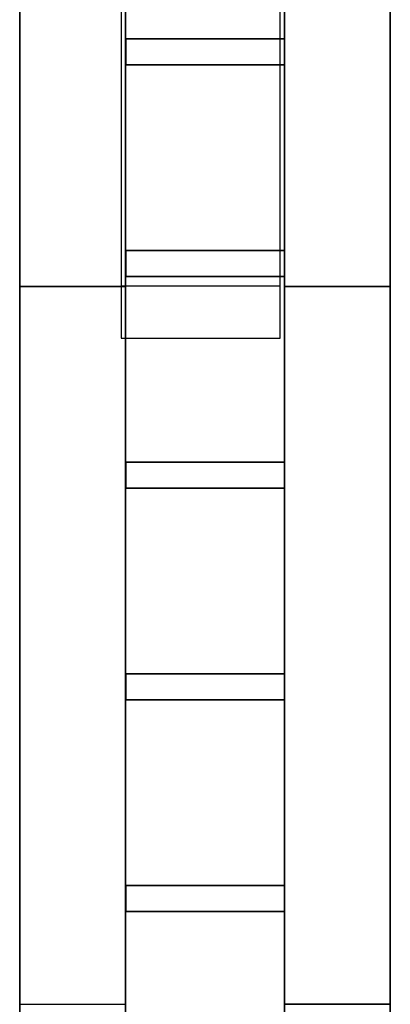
# Model space of a CAD drawing. Header units: millimetres. Extents: x -35 to 33166, y -35 to 31591.
# Tile 69 of 100: x -35 to 321, y 5184 to 6129. Entities that reach past the tile are written whole.
import ezdxf

# ---------------------------------------------------------------- set-up
doc = ezdxf.new("R2010")
doc.units = ezdxf.units.MM
doc.header["$LTSCALE"] = 25.4
doc.layers.get('0').update_dxf_attribs({"true_color": 0xffffff})
for name, color, linetype, true_color in [('end caps & lintels', 7, 'Continuous', 0xffa500), ('ICF - L1', 7, 'Continuous', 0xb4b464), ('ICF - L2', 7, 'Continuous', 0x64ff64)]:
    doc.layers.add(name, color=color, linetype=linetype, true_color=true_color)

# ---------------------------------------------------------------- blocks, each defined once
blk = doc.blocks.new('FF-WF04_RightCap_6in_#1')
for p, q in [((0, 152.4), (0, 0)), ((50, 152.4), (0, 152.4)), ((50, 152.4, 457.2), (0, 152.4, 457.2)), ((0, 152.4, 457.2), (0, 0, 457.2)), ((0, 152.4), (0, 152.4, 457.2)), ((50, 0), (50, 152.4)), ((50, 0, 457.2), (50, 152.4, 457.2)), ((50, 152.4), (50, 152.4, 457.2)), ((0, 0), (50, 0)), ((0, 0, 457.2), (50, 0, 457.2)), ((0, 0), (0, 0, 457.2)), ((50, 0), (50, 0, 457.2))]:
    blk.add_line(p, q)
blk = doc.blocks.new('FF-WF04_RightCap_6in_#2')
for p, q in [((0, 152.4), (0, 0)), ((50, 152.4), (0, 152.4)), ((50, 152.4, 457.2), (0, 152.4, 457.2)), ((0, 152.4, 457.2), (0, 0, 457.2)), ((0, 152.4), (0, 152.4, 457.2)), ((50, 0), (50, 152.4)), ((50, 0, 457.2), (50, 152.4, 457.2)), ((50, 152.4), (50, 152.4, 457.2)), ((0, 0), (50, 0)), ((0, 0, 457.2), (50, 0, 457.2)), ((0, 0), (0, 0, 457.2)), ((50, 0), (50, 0, 457.2))]:
    blk.add_line(p, q)
blk = doc.blocks.new('FF-WF04_RightCap_6in_#3')
for p, q in [((0, 152.4), (0, 0)), ((50, 152.4), (0, 152.4)), ((50, 152.4, 435.6), (0, 152.4, 435.6)), ((0, 152.4, 435.6), (0, 0, 435.6)), ((0, 152.4), (0, 152.4, 435.6)), ((50, 0), (50, 152.4)), ((50, 0, 435.6), (50, 152.4, 435.6)), ((50, 152.4), (50, 152.4, 435.6)), ((0, 0), (50, 0)), ((0, 0, 435.6), (50, 0, 435.6)), ((0, 0), (0, 0, 435.6)), ((50, 0), (50, 0, 435.6))]:
    blk.add_line(p, q)
blk = doc.blocks.new('FF-WF04_HeadLintel_6in_#1')
for p, q in [((0, 152.4), (0, 0)), ((785, 152.4), (0, 152.4)), ((785, 152.4, 63), (0, 152.4, 63)), ((0, 152.4, 63), (0, 0, 63)), ((0, 152.4), (0, 152.4, 63)), ((785, 0), (785, 152.4)), ((785, 0, 63), (785, 152.4, 63)), ((785, 152.4), (785, 152.4, 63)), ((0, 0), (785, 0)), ((0, 0, 63), (785, 0, 63)), ((0, 0), (0, 0, 63)), ((785, 0), (785, 0, 63))]:
    blk.add_line(p, q)
blk = doc.blocks.new('FF-WF04_SillLintel_6in_#1')
for p, q in [((0, 152.4), (0, 0)), ((785, 152.4), (0, 152.4)), ((785, 152.4, 63), (0, 152.4, 63)), ((0, 152.4, 63), (0, 0, 63)), ((0, 152.4), (0, 152.4, 63)), ((785, 0), (785, 152.4)), ((785, 0, 63), (785, 152.4, 63)), ((785, 152.4), (785, 152.4, 63)), ((0, 0), (785, 0)), ((0, 0, 63), (785, 0, 63)), ((0, 0), (0, 0, 63)), ((785, 0), (785, 0, 63))]:
    blk.add_line(p, q)
blk = doc.blocks.new('Group6874')
for p, q in [((-101.6, 2235.2, 457.2), (-101.6, 0, 457.2)), ((-101.6, 2235.2), (-101.6, 0)), ((0, 0), (0, 2235.2)), ((0, 2235.2, 457.2), (0, 0, 457.2))]:
    blk.add_line(p, q)
blk = doc.blocks.new('Group6875')
for p, q in [((-355.6, 0, 457.2), (-355.6, 2235.2, 457.2)), ((-355.6, 2235.2), (-355.6, 0)), ((-254, 0, 457.2), (-254, 2235.2, 457.2)), ((-254, 0), (-254, 2235.2))]:
    blk.add_line(p, q)
blk = doc.blocks.new('Group6884')
for p, q in [((-101.6, 1333.3, 51), (-253.75, 1333.3, 51)), ((-253.75, 1333.3, 51), (-253.75, 1333.3, 144.68)), ((-253.75, 1333.3, 144.68), (-101.6, 1333.3, 144.68)), ((-253.75, 1308.3, 51), (-253.75, 1333.3, 51)), ((-253.75, 1333.3, 144.68), (-253.75, 1308.3, 144.68)), ((-101.6, 1333.3, 144.68), (-101.6, 1333.3, 51)), ((-101.6, 1333.3, 51), (-101.6, 1308.3, 51)), ((-101.6, 1308.3, 144.68), (-101.6, 1333.3, 144.68)), ((-101.6, 1308.3, 144.68), (-253.75, 1308.3, 144.68)), ((-253.75, 1308.3, 144.68), (-253.75, 1308.3, 51)), ((-253.75, 1308.3, 51), (-101.6, 1308.3, 51)), ((-101.6, 1308.3, 51), (-101.6, 1308.3, 144.68))]:
    blk.add_line(p, q)
blk = doc.blocks.new('Group6885')
for p, q in [((-101.6, 1333.3, 312.12), (-253.75, 1333.3, 312.12)), ((-253.75, 1333.3, 312.12), (-253.75, 1333.3, 405.8)), ((-253.75, 1333.3, 405.8), (-101.6, 1333.3, 405.8)), ((-253.75, 1308.3, 312.12), (-253.75, 1333.3, 312.12)), ((-253.75, 1333.3, 405.8), (-253.75, 1308.3, 405.8)), ((-101.6, 1333.3, 405.8), (-101.6, 1333.3, 312.12)), ((-101.6, 1333.3, 312.12), (-101.6, 1308.3, 312.12)), ((-101.6, 1308.3, 405.8), (-101.6, 1333.3, 405.8)), ((-101.6, 1308.3, 405.8), (-253.75, 1308.3, 405.8)), ((-253.75, 1308.3, 405.8), (-253.75, 1308.3, 312.12)), ((-253.75, 1308.3, 312.12), (-101.6, 1308.3, 312.12)), ((-101.6, 1308.3, 312.12), (-101.6, 1308.3, 405.8))]:
    blk.add_line(p, q)
blk = doc.blocks.new('Group6886')
for p, q in [((-101.6, 1130.1, 51), (-253.75, 1130.1, 51)), ((-253.75, 1130.1, 51), (-253.75, 1130.1, 144.68)), ((-253.75, 1130.1, 144.68), (-101.6, 1130.1, 144.68)), ((-253.75, 1105.1, 51), (-253.75, 1130.1, 51)), ((-253.75, 1130.1, 144.68), (-253.75, 1105.1, 144.68)), ((-101.6, 1130.1, 144.68), (-101.6, 1130.1, 51)), ((-101.6, 1130.1, 51), (-101.6, 1105.1, 51)), ((-101.6, 1105.1, 144.68), (-101.6, 1130.1, 144.68)), ((-101.6, 1105.1, 144.68), (-253.75, 1105.1, 144.68)), ((-253.75, 1105.1, 144.68), (-253.75, 1105.1, 51)), ((-253.75, 1105.1, 51), (-101.6, 1105.1, 51)), ((-101.6, 1105.1, 51), (-101.6, 1105.1, 144.68))]:
    blk.add_line(p, q)
blk = doc.blocks.new('Group6887')
for p, q in [((-101.6, 1130.1, 312.12), (-253.75, 1130.1, 312.12)), ((-253.75, 1130.1, 312.12), (-253.75, 1130.1, 405.8)), ((-253.75, 1130.1, 405.8), (-101.6, 1130.1, 405.8)), ((-253.75, 1105.1, 312.12), (-253.75, 1130.1, 312.12)), ((-253.75, 1130.1, 405.8), (-253.75, 1105.1, 405.8)), ((-101.6, 1130.1, 405.8), (-101.6, 1130.1, 312.12)), ((-101.6, 1130.1, 312.12), (-101.6, 1105.1, 312.12)), ((-101.6, 1105.1, 405.8), (-101.6, 1130.1, 405.8)), ((-101.6, 1105.1, 405.8), (-253.75, 1105.1, 405.8)), ((-253.75, 1105.1, 405.8), (-253.75, 1105.1, 312.12)), ((-253.75, 1105.1, 312.12), (-101.6, 1105.1, 312.12)), ((-101.6, 1105.1, 312.12), (-101.6, 1105.1, 405.8))]:
    blk.add_line(p, q)
blk = doc.blocks.new('Group6888')
for p, q in [((-101.6, 926.9, 51), (-253.75, 926.9, 51)), ((-253.75, 926.9, 51), (-253.75, 926.9, 144.68)), ((-253.75, 926.9, 144.68), (-101.6, 926.9, 144.68)), ((-253.75, 901.9, 51), (-253.75, 926.9, 51)), ((-253.75, 926.9, 144.68), (-253.75, 901.9, 144.68)), ((-101.6, 926.9, 144.68), (-101.6, 926.9, 51)), ((-101.6, 926.9, 51), (-101.6, 901.9, 51)), ((-101.6, 901.9, 144.68), (-101.6, 926.9, 144.68)), ((-101.6, 901.9, 144.68), (-253.75, 901.9, 144.68)), ((-253.75, 901.9, 144.68), (-253.75, 901.9, 51)), ((-253.75, 901.9, 51), (-101.6, 901.9, 51)), ((-101.6, 901.9, 51), (-101.6, 901.9, 144.68))]:
    blk.add_line(p, q)
blk = doc.blocks.new('Group6889')
for p, q in [((-101.6, 926.9, 312.12), (-253.75, 926.9, 312.12)), ((-253.75, 926.9, 312.12), (-253.75, 926.9, 405.8)), ((-253.75, 926.9, 405.8), (-101.6, 926.9, 405.8)), ((-253.75, 901.9, 312.12), (-253.75, 926.9, 312.12)), ((-253.75, 926.9, 405.8), (-253.75, 901.9, 405.8)), ((-101.6, 926.9, 405.8), (-101.6, 926.9, 312.12)), ((-101.6, 926.9, 312.12), (-101.6, 901.9, 312.12)), ((-101.6, 901.9, 405.8), (-101.6, 926.9, 405.8)), ((-101.6, 901.9, 405.8), (-253.75, 901.9, 405.8)), ((-253.75, 901.9, 405.8), (-253.75, 901.9, 312.12)), ((-253.75, 901.9, 312.12), (-101.6, 901.9, 312.12)), ((-101.6, 901.9, 312.12), (-101.6, 901.9, 405.8))]:
    blk.add_line(p, q)
blk = doc.blocks.new('Group6890')
for p, q in [((-101.6, 723.7, 51), (-253.75, 723.7, 51)), ((-253.75, 723.7, 51), (-253.75, 723.7, 144.68)), ((-253.75, 723.7, 144.68), (-101.6, 723.7, 144.68)), ((-253.75, 698.7, 51), (-253.75, 723.7, 51)), ((-253.75, 723.7, 144.68), (-253.75, 698.7, 144.68)), ((-101.6, 723.7, 144.68), (-101.6, 723.7, 51)), ((-101.6, 723.7, 51), (-101.6, 698.7, 51)), ((-101.6, 698.7, 144.68), (-101.6, 723.7, 144.68)), ((-101.6, 698.7, 144.68), (-253.75, 698.7, 144.68)), ((-253.75, 698.7, 144.68), (-253.75, 698.7, 51)), ((-253.75, 698.7, 51), (-101.6, 698.7, 51)), ((-101.6, 698.7, 51), (-101.6, 698.7, 144.68))]:
    blk.add_line(p, q)
blk = doc.blocks.new('Group6891')
for p, q in [((-101.6, 723.7, 312.12), (-253.75, 723.7, 312.12)), ((-253.75, 723.7, 312.12), (-253.75, 723.7, 405.8)), ((-253.75, 723.7, 405.8), (-101.6, 723.7, 405.8)), ((-253.75, 698.7, 312.12), (-253.75, 723.7, 312.12)), ((-253.75, 723.7, 405.8), (-253.75, 698.7, 405.8)), ((-101.6, 723.7, 405.8), (-101.6, 723.7, 312.12)), ((-101.6, 723.7, 312.12), (-101.6, 698.7, 312.12)), ((-101.6, 698.7, 405.8), (-101.6, 723.7, 405.8)), ((-101.6, 698.7, 405.8), (-253.75, 698.7, 405.8)), ((-253.75, 698.7, 405.8), (-253.75, 698.7, 312.12)), ((-253.75, 698.7, 312.12), (-101.6, 698.7, 312.12)), ((-101.6, 698.7, 312.12), (-101.6, 698.7, 405.8))]:
    blk.add_line(p, q)
blk = doc.blocks.new('Group6892')
for p, q in [((-101.6, 520.5, 51), (-253.75, 520.5, 51)), ((-253.75, 520.5, 51), (-253.75, 520.5, 144.68)), ((-253.75, 520.5, 144.68), (-101.6, 520.5, 144.68)), ((-253.75, 495.5, 51), (-253.75, 520.5, 51)), ((-253.75, 520.5, 144.68), (-253.75, 495.5, 144.68)), ((-101.6, 520.5, 144.68), (-101.6, 520.5, 51)), ((-101.6, 520.5, 51), (-101.6, 495.5, 51)), ((-101.6, 495.5, 144.68), (-101.6, 520.5, 144.68)), ((-101.6, 495.5, 144.68), (-253.75, 495.5, 144.68)), ((-253.75, 495.5, 144.68), (-253.75, 495.5, 51)), ((-253.75, 495.5, 51), (-101.6, 495.5, 51)), ((-101.6, 495.5, 51), (-101.6, 495.5, 144.68))]:
    blk.add_line(p, q)
blk = doc.blocks.new('Group6893')
for p, q in [((-101.6, 520.5, 312.12), (-253.75, 520.5, 312.12)), ((-253.75, 520.5, 312.12), (-253.75, 520.5, 405.8)), ((-253.75, 520.5, 405.8), (-101.6, 520.5, 405.8)), ((-253.75, 495.5, 312.12), (-253.75, 520.5, 312.12)), ((-253.75, 520.5, 405.8), (-253.75, 495.5, 405.8)), ((-101.6, 520.5, 405.8), (-101.6, 520.5, 312.12)), ((-101.6, 520.5, 312.12), (-101.6, 495.5, 312.12)), ((-101.6, 495.5, 405.8), (-101.6, 520.5, 405.8)), ((-101.6, 495.5, 405.8), (-253.75, 495.5, 405.8)), ((-253.75, 495.5, 405.8), (-253.75, 495.5, 312.12)), ((-253.75, 495.5, 312.12), (-101.6, 495.5, 312.12)), ((-101.6, 495.5, 312.12), (-101.6, 495.5, 405.8))]:
    blk.add_line(p, q)
blk = doc.blocks.new('6XR35_96_S_CUT_88_0')
for name in ['Group6875', 'Group6874', 'Group6884', 'Group6885', 'Group6886', 'Group6887', 'Group6888', 'Group6889', 'Group6890', 'Group6891', 'Group6892', 'Group6893']:
    blk.add_blockref(name, (0, 0))
blk = doc.blocks.new('6XR35_96_S_Web')
for p, q in [((-76.07, -46.84, -12.5), (-76.07, 46.84, -12.5)), ((-76.07, 46.84, -12.5), (76.07, 46.84, -12.5)), ((76.07, 46.84, 12.5), (-76.07, 46.84, 12.5)), ((-76.07, 46.84, 12.5), (-76.07, -46.84, 12.5)), ((-76.07, 46.84, -12.5), (-76.07, 46.84, 12.5)), ((76.07, 46.84, -12.5), (76.07, -46.84, -12.5)), ((76.07, -46.84, 12.5), (76.07, 46.84, 12.5)), ((76.07, 46.84, 12.5), (76.07, 46.84, -12.5)), ((76.07, -46.84, -12.5), (-76.07, -46.84, -12.5)), ((-76.07, -46.84, 12.5), (76.07, -46.84, 12.5)), ((-76.07, -46.84, 12.5), (-76.07, -46.84, -12.5)), ((76.07, -46.84, -12.5), (76.07, -46.84, 12.5))]:
    blk.add_line(p, q)
blk = doc.blocks.new('Group8193')
for p, q in [((-101.6, 2095.98, 457.2), (-101.6, 0, 457.2)), ((-101.6, 2095.98, 0), (-101.6, 0, 0)), ((0, 2095.98, 457.2), (0, 0, 457.2)), ((0, 2095.98, 0), (0, 0, 0)), ((-101.6, 0, 0), (-101.6, 0, 457.2)), ((-101.6, 0, 0), (0, 0, 0)), ((-101.6, 0, 457.2), (0, 0, 457.2)), ((0, 0, 0), (0, 0, 457.2))]:
    blk.add_line(p, q)
blk = doc.blocks.new('Group8194')
for p, q in [((-355.6, 2095.98, 457.2), (-355.6, 0, 457.2)), ((-355.6, 2095.98, 0), (-355.6, 0, 0)), ((-254, 2095.98, 457.2), (-254, 0, 457.2)), ((-254, 2095.98, 0), (-254, 0, 0)), ((-355.6, 0, 0), (-355.6, 0, 457.2)), ((-355.6, 0, 0), (-254, 0, 0)), ((-355.6, 0, 457.2), (-254, 0, 457.2)), ((-254, 0, 0), (-254, 0, 457.2))]:
    blk.add_line(p, q)
blk = doc.blocks.new('6XR35_96_S_MSG#7')
for name in ['Group8194', 'Group8193']:
    blk.add_blockref(name, (0, 0))
at = {"extrusion": (9.72607e-16, 1, -1.15708e-14)}
for p in [(177.67, 97.84, 914.4), (177.67, 97.84, 711.2), (177.67, 97.84, 508), (177.67, 97.84, 304.8), (177.67, 97.84, 101.6)]:
    blk.add_blockref('6XR35_96_S_Web', p, dxfattribs=at)
at = {"extrusion": (9.72607e-16, 1, 1.15708e-14)}
for p in [(177.67, 358.96, 914.4), (177.67, 358.96, 711.2), (177.67, 358.96, 508), (177.67, 358.96, 304.8), (177.67, 358.96, 101.6)]:
    blk.add_blockref('6XR35_96_S_Web', p, dxfattribs=at)
blk = doc.blocks.new('Group431#1')
for p, q in [((-101.6, 2438.4, 457.2), (-101.6, 0, 457.2)), ((-101.6, 2438.4), (-101.6, 0)), ((0, 0), (0, 2438.4)), ((0, 2438.4, 457.2), (0, 0, 457.2))]:
    blk.add_line(p, q)
blk = doc.blocks.new('Group432#1')
for p, q in [((-355.6, 0, 457.2), (-355.6, 2438.4, 457.2)), ((-355.6, 2438.4), (-355.6, 0)), ((-254, 0, 457.2), (-254, 2438.4, 457.2)), ((-254, 0), (-254, 2438.4))]:
    blk.add_line(p, q)
blk = doc.blocks.new('6XR35_96_S')
for name in ['Group432#1', 'Group431#1']:
    blk.add_blockref(name, (0, 0))
at = {"extrusion": (9.72607e-16, 1, -1.15708e-14)}
for p in [(177.67, 97.84, 1320.8), (177.67, 97.84, 1117.6), (177.67, 97.84, 914.4), (177.67, 97.84, 711.2), (177.67, 97.84, 508)]:
    blk.add_blockref('6XR35_96_S_Web', p, dxfattribs=at)
at = {"extrusion": (9.72607e-16, 1, 1.15708e-14)}
for p in [(177.67, 358.96, 1320.8), (177.67, 358.96, 1117.6), (177.67, 358.96, 914.4), (177.67, 358.96, 711.2), (177.67, 358.96, 508)]:
    blk.add_blockref('6XR35_96_S_Web', p, dxfattribs=at)
blk = doc.blocks.new('Group#303')
for p, q in [((-101.6, 2095.98, 457.2), (-101.6, 0, 457.2)), ((-101.6, 2095.98, 0), (-101.6, 0, 0)), ((0, 2095.98, 457.2), (0, 0, 457.2)), ((0, 2095.98, 0), (0, 0, 0)), ((-101.6, 0, 0), (-101.6, 0, 457.2)), ((-101.6, 0, 0), (0, 0, 0)), ((-101.6, 0, 457.2), (0, 0, 457.2)), ((0, 0, 0), (0, 0, 457.2))]:
    blk.add_line(p, q)
blk = doc.blocks.new('Group8696')
for p, q in [((-355.6, 2095.98, 457.2), (-355.6, 0, 457.2)), ((-355.6, 2095.98, 0), (-355.6, 0, 0)), ((-254, 2095.98, 457.2), (-254, 0, 457.2)), ((-254, 2095.98, 0), (-254, 0, 0)), ((-355.6, 0, 0), (-355.6, 0, 457.2)), ((-355.6, 0, 0), (-254, 0, 0)), ((-355.6, 0, 457.2), (-254, 0, 457.2)), ((-254, 0, 0), (-254, 0, 457.2))]:
    blk.add_line(p, q)
blk = doc.blocks.new('6XR35_96_S_MSG#15')
for name in ['Group8696', 'Group#303']:
    blk.add_blockref(name, (0, 0))
at = {"extrusion": (9.72607e-16, 1, -1.15708e-14)}
for p in [(177.67, 97.84, 914.4), (177.67, 97.84, 711.2), (177.67, 97.84, 508), (177.67, 97.84, 304.8), (177.67, 97.84, 101.6)]:
    blk.add_blockref('6XR35_96_S_Web', p, dxfattribs=at)
at = {"extrusion": (9.72607e-16, 1, 1.15708e-14)}
for p in [(177.67, 358.96, 914.4), (177.67, 358.96, 711.2), (177.67, 358.96, 508), (177.67, 358.96, 304.8), (177.67, 358.96, 101.6)]:
    blk.add_blockref('6XR35_96_S_Web', p, dxfattribs=at)
blk = doc.blocks.new('Group#3359')
for p, q in [((-101.6, 2095.98, 457.2), (-101.6, 0, 457.2)), ((-101.6, 2095.98, 0), (-101.6, 0, 0)), ((0, 2095.98, 457.2), (0, 0, 457.2)), ((0, 2095.98, 0), (0, 0, 0)), ((-101.6, 0, 0), (-101.6, 0, 457.2)), ((-101.6, 0, 0), (0, 0, 0)), ((-101.6, 0, 457.2), (0, 0, 457.2)), ((0, 0, 0), (0, 0, 457.2))]:
    blk.add_line(p, q)
blk = doc.blocks.new('Group#3360')
for p, q in [((-355.6, 2095.98, 457.2), (-355.6, 0, 457.2)), ((-355.6, 2095.98, 0), (-355.6, 0, 0)), ((-254, 2095.98, 457.2), (-254, 0, 457.2)), ((-254, 2095.98, 0), (-254, 0, 0)), ((-355.6, 0, 0), (-355.6, 0, 457.2)), ((-355.6, 0, 0), (-254, 0, 0)), ((-355.6, 0, 457.2), (-254, 0, 457.2)), ((-254, 0, 0), (-254, 0, 457.2))]:
    blk.add_line(p, q)
blk = doc.blocks.new('6XR35_96_S_MSG#30')
for name in ['Group#3360', 'Group#3359']:
    blk.add_blockref(name, (0, 0))
at = {"extrusion": (9.72607e-16, 1, -1.15708e-14)}
for p in [(177.67, 97.84, 914.4), (177.67, 97.84, 711.2), (177.67, 97.84, 508), (177.67, 97.84, 304.8), (177.67, 97.84, 101.6)]:
    blk.add_blockref('6XR35_96_S_Web', p, dxfattribs=at)
at = {"extrusion": (9.72607e-16, 1, 1.15708e-14)}
for p in [(177.67, 358.96, 914.4), (177.67, 358.96, 711.2), (177.67, 358.96, 508), (177.67, 358.96, 304.8), (177.67, 358.96, 101.6)]:
    blk.add_blockref('6XR35_96_S_Web', p, dxfattribs=at)
blk = doc.blocks.new('Group#4080')
for p, q in [((-101.6, 0, 98.33), (-101.6, 2438.4, 98.33)), ((-101.6, 0, 0), (-101.6, 2438.4, 0)), ((-101.6, 0, 457.2), (-101.6, 2438.4, 457.2)), ((-101.6, 2438.4, 250.87), (-101.6, 0, 250.87)), ((0, 0, 0), (0, 2438.4, 0)), ((0, 0, 98.33), (0, 2438.4, 98.33)), ((0, 0, 457.2), (0, 2438.4, 457.2)), ((0, 2438.4, 250.87), (0, 0, 250.87)), ((-101.6, 0, 0), (-101.6, 0, 98.33)), ((-101.6, 0, 0), (0, 0, 0)), ((0, 0, 98.33), (-101.6, 0, 98.33)), ((-101.6, 0, 250.87), (-101.6, 0, 457.2)), ((-101.6, 0, 250.87), (0, 0, 250.87)), ((-101.6, 0, 457.2), (0, 0, 457.2)), ((0, 0, 0), (0, 0, 98.33)), ((0, 0, 250.87), (0, 0, 457.2))]:
    blk.add_line(p, q)
blk = doc.blocks.new('Group#4081')
for p, q in [((-355.6, 0, 0), (-355.6, 2438.4, 0)), ((-355.6, 0, 457.2), (-355.6, 2438.4, 457.2)), ((-254.04, 2438.4, 98.33), (-254.04, 0, 98.33)), ((-254.04, 2438.4, 250.87), (-254.04, 0, 250.87)), ((-254, 0, 98.33), (-254, 2438.4, 98.33)), ((-254, 2438.4, 250.87), (-254, 0, 250.87)), ((-254, 0, 0), (-254, 2438.4, 0)), ((-254, 0, 457.2), (-254, 2438.4, 457.2)), ((-355.6, 0, 457.2), (-254, 0, 457.2)), ((-355.6, 0, 457.2), (-355.6, 0, 0)), ((-355.6, 0, 0), (-254, 0, 0)), ((-254.04, 0, 98.33), (-254, 0, 98.33)), ((-254.04, 0, 250.87), (-254.04, 0, 98.33)), ((-254, 0, 250.87), (-254.04, 0, 250.87)), ((-254, 0, 250.87), (-254, 0, 457.2)), ((-254, 0, 0), (-254, 0, 98.33))]:
    blk.add_line(p, q)
blk = doc.blocks.new('Group#4088')
for p, q in [((-76.07, 0.49, -12.5), (-76.07, 0.49, 12.5)), ((-76.07, 0.49, 12.5), (76.07, 0.49, 12.5)), ((76.07, 0.49, -12.5), (-76.07, 0.49, -12.5)), ((-76.07, 0.49, 12.5), (-76.07, -46.84, 12.5)), ((-76.07, 0.49, -12.5), (-76.07, -46.84, -12.5)), ((76.07, 0.49, 12.5), (76.07, 0.49, -12.5)), ((76.07, 0.49, 12.5), (76.07, -46.84, 12.5)), ((76.07, 0.49, -12.5), (76.07, -46.84, -12.5)), ((-76.07, -46.84, -12.5), (-76.07, -46.84, 12.5)), ((-76.07, -46.84, -12.5), (76.07, -46.84, -12.5)), ((-76.07, -46.84, 12.5), (76.07, -46.84, 12.5)), ((76.07, -46.84, -12.5), (76.07, -46.84, 12.5))]:
    blk.add_line(p, q)
blk = doc.blocks.new('Group#4089')
for p, q in [((-76.07, 0.49, -12.5), (-76.07, 0.49, 12.5)), ((-76.07, 0.49, 12.5), (76.07, 0.49, 12.5)), ((76.07, 0.49, -12.5), (-76.07, 0.49, -12.5)), ((-76.07, 0.49, 12.5), (-76.07, -46.84, 12.5)), ((-76.07, 0.49, -12.5), (-76.07, -46.84, -12.5)), ((76.07, 0.49, 12.5), (76.07, 0.49, -12.5)), ((76.07, 0.49, 12.5), (76.07, -46.84, 12.5)), ((76.07, 0.49, -12.5), (76.07, -46.84, -12.5)), ((-76.07, -46.84, -12.5), (-76.07, -46.84, 12.5)), ((-76.07, -46.84, -12.5), (76.07, -46.84, -12.5)), ((-76.07, -46.84, 12.5), (76.07, -46.84, 12.5)), ((76.07, -46.84, -12.5), (76.07, -46.84, 12.5))]:
    blk.add_line(p, q)
blk = doc.blocks.new('Group#4090')
for p, q in [((-76.07, 0.49, -12.5), (-76.07, 0.49, 12.5)), ((-76.07, 0.49, 12.5), (76.07, 0.49, 12.5)), ((76.07, 0.49, -12.5), (-76.07, 0.49, -12.5)), ((-76.07, 0.49, 12.5), (-76.07, -46.84, 12.5)), ((-76.07, 0.49, -12.5), (-76.07, -46.84, -12.5)), ((76.07, 0.49, 12.5), (76.07, 0.49, -12.5)), ((76.07, 0.49, 12.5), (76.07, -46.84, 12.5)), ((76.07, 0.49, -12.5), (76.07, -46.84, -12.5)), ((-76.07, -46.84, -12.5), (-76.07, -46.84, 12.5)), ((-76.07, -46.84, -12.5), (76.07, -46.84, -12.5)), ((-76.07, -46.84, 12.5), (76.07, -46.84, 12.5)), ((76.07, -46.84, -12.5), (76.07, -46.84, 12.5))]:
    blk.add_line(p, q)
blk = doc.blocks.new('Group#4091')
for p, q in [((-76.07, 0.49, -12.5), (-76.07, 0.49, 12.5)), ((-76.07, 0.49, 12.5), (76.07, 0.49, 12.5)), ((76.07, 0.49, -12.5), (-76.07, 0.49, -12.5)), ((-76.07, 0.49, 12.5), (-76.07, -46.84, 12.5)), ((-76.07, 0.49, -12.5), (-76.07, -46.84, -12.5)), ((76.07, 0.49, 12.5), (76.07, 0.49, -12.5)), ((76.07, 0.49, 12.5), (76.07, -46.84, 12.5)), ((76.07, 0.49, -12.5), (76.07, -46.84, -12.5)), ((-76.07, -46.84, -12.5), (-76.07, -46.84, 12.5)), ((-76.07, -46.84, -12.5), (76.07, -46.84, -12.5)), ((-76.07, -46.84, 12.5), (76.07, -46.84, 12.5)), ((76.07, -46.84, -12.5), (76.07, -46.84, 12.5))]:
    blk.add_line(p, q)
blk = doc.blocks.new('Group#4092')
for p, q in [((-76.07, 0.49, -12.5), (-76.07, 0.49, 12.5)), ((-76.07, 0.49, 12.5), (76.07, 0.49, 12.5)), ((76.07, 0.49, -12.5), (-76.07, 0.49, -12.5)), ((-76.07, 0.49, 12.5), (-76.07, -46.84, 12.5)), ((-76.07, 0.49, -12.5), (-76.07, -46.84, -12.5)), ((76.07, 0.49, 12.5), (76.07, 0.49, -12.5)), ((76.07, 0.49, 12.5), (76.07, -46.84, 12.5)), ((76.07, 0.49, -12.5), (76.07, -46.84, -12.5)), ((-76.07, -46.84, -12.5), (-76.07, -46.84, 12.5)), ((-76.07, -46.84, -12.5), (76.07, -46.84, -12.5)), ((-76.07, -46.84, 12.5), (76.07, -46.84, 12.5)), ((76.07, -46.84, -12.5), (76.07, -46.84, 12.5))]:
    blk.add_line(p, q)
blk = doc.blocks.new('6XR35_96_S_MSG#44')
for name in ['Group#4081', 'Group#4080']:
    blk.add_blockref(name, (0, 0))
at = {"extrusion": (9.72607e-16, 1, -1.15708e-14)}
for name, p in [('Group#4088', (177.67, 97.84, 914.4)), ('Group#4089', (177.67, 97.84, 711.2)), ('Group#4090', (177.67, 97.84, 508)), ('Group#4091', (177.67, 97.84, 304.8)), ('Group#4092', (177.67, 97.84, 101.6))]:
    blk.add_blockref(name, p, dxfattribs=at)
blk = doc.blocks.new('Group3573')
at = {"layer": 'ICF - L1'}
for name, p in [('6XR35_96_S_MSG#44', (321.01, 5183.52, 3100.4)), ('6XR35_96_S_MSG#7', (321.01, 5183.52, 357.2)), ('6XR35_96_S_MSG#15', (321.01, 5183.52, 1271.6)), ('6XR35_96_S_MSG#30', (321.01, 5183.52, 2186)), ('6XR35_96_S', (321.01, 4777.12, 2643.2)), ('6XR35_96_S_CUT_88_0', (321.01, 4777.12, -100)), ('6XR35_96_S_CUT_88_0', (321.01, 4777.12, 814.4)), ('6XR35_96_S_CUT_88_0', (321.01, 4777.12, 1728.8))]:
    blk.add_blockref(name, p, dxfattribs=at)
blk = doc.blocks.new('Group9472')
for p, q in [((-101.6, 0, 0), (-101.6, 2438.4, 0)), ((0, 0, 0), (0, 2438.4, 0)), ((-101.6, 1374.48, 235.2), (-101.6, 688.98, 235.2)), ((0, 688.98, 235.2), (0, 1374.48, 235.2)), ((-101.6, 688.98, 235.2), (0, 688.98, 235.2)), ((-101.6, 688.98, 457.2), (0, 688.98, 457.2)), ((-101.6, 688.98, 235.2), (-101.6, 688.98, 457.2)), ((-101.6, 0, 457.2), (-101.6, 688.98, 457.2)), ((0, 688.98, 457.2), (0, 688.98, 235.2)), ((0, 0, 457.2), (0, 688.98, 457.2)), ((-101.6, 0, 457.2), (-101.6, 0, 0)), ((-101.6, 0, 0), (0, 0, 0)), ((-101.6, 0, 457.2), (0, 0, 457.2)), ((0, 0, 0), (0, 0, 457.2))]:
    blk.add_line(p, q)
blk = doc.blocks.new('Group9473')
for p, q in [((-355.6, 0, 0), (-355.6, 2438.4, 0)), ((-254, 0, 0), (-254, 2438.4, 0)), ((-355.6, 1374.48, 235.2), (-355.6, 688.98, 235.2)), ((-254, 688.98, 235.2), (-254, 1374.48, 235.2)), ((-355.6, 688.98, 235.2), (-254, 688.98, 235.2)), ((-355.6, 688.98, 457.2), (-254, 688.98, 457.2)), ((-355.6, 688.98, 235.2), (-355.6, 688.98, 457.2)), ((-355.6, 0, 457.2), (-355.6, 688.98, 457.2)), ((-254, 688.98, 457.2), (-254, 688.98, 235.2)), ((-254, 0, 457.2), (-254, 688.98, 457.2)), ((-355.6, 0, 457.2), (-355.6, 0, 0)), ((-355.6, 0, 0), (-254, 0, 0)), ((-355.6, 0, 457.2), (-254, 0, 457.2)), ((-254, 0, 0), (-254, 0, 457.2))]:
    blk.add_line(p, q)
blk = doc.blocks.new('6XR35_96_S#1_MSG#13')
for name in ['Group9473', 'Group9472']:
    blk.add_blockref(name, (0, 0))
at = {"extrusion": (9.72607e-16, 1, -1.15708e-14)}
for p in [(177.67, 97.84, 914.4), (177.67, 97.84, 711.2), (177.67, 97.84, 508), (177.67, 97.84, 304.8), (177.67, 97.84, 101.6)]:
    blk.add_blockref('6XR35_96_S_Web', p, dxfattribs=at)
at = {"extrusion": (9.72607e-16, 1, 1.15708e-14)}
for p in [(177.67, 358.96, 508), (177.67, 358.96, 304.8), (177.67, 358.96, 101.6)]:
    blk.add_blockref('6XR35_96_S_Web', p, dxfattribs=at)
blk = doc.blocks.new('Group9734')
for p, q in [((-101.6, 1095.38, 457.2), (0, 1095.38, 457.2)), ((0, 1095.38, 0), (-101.6, 1095.38, 0)), ((-101.6, 1095.38, 0), (-101.6, 1095.38, 457.2)), ((-101.6, 1095.38, 457.2), (-101.6, 0, 457.2)), ((-101.6, 1095.38, 0), (-101.6, 0, 0)), ((0, 1095.38, 457.2), (0, 1095.38, 0)), ((0, 1095.38, 457.2), (0, 0, 457.2)), ((0, 1095.38, 0), (0, 0, 0)), ((-101.6, 0, 0), (-101.6, 0, 457.2)), ((-101.6, 0, 0), (0, 0, 0)), ((-101.6, 0, 457.2), (0, 0, 457.2)), ((0, 0, 0), (0, 0, 457.2))]:
    blk.add_line(p, q)
blk = doc.blocks.new('Group9735')
for p, q in [((-355.6, 1095.38, 457.2), (-254, 1095.38, 457.2)), ((-254, 1095.38, 0), (-355.6, 1095.38, 0)), ((-355.6, 1095.38, 0), (-355.6, 1095.38, 457.2)), ((-355.6, 1095.38, 457.2), (-355.6, 0, 457.2)), ((-355.6, 1095.38, 0), (-355.6, 0, 0)), ((-254, 1095.38, 457.2), (-254, 1095.38, 0)), ((-254, 1095.38, 457.2), (-254, 0, 457.2)), ((-254, 1095.38, 0), (-254, 0, 0)), ((-355.6, 0, 0), (-355.6, 0, 457.2)), ((-355.6, 0, 0), (-254, 0, 0)), ((-355.6, 0, 457.2), (-254, 0, 457.2)), ((-254, 0, 0), (-254, 0, 457.2))]:
    blk.add_line(p, q)
blk = doc.blocks.new('6XR35_96_S#1_MSG#22')
for name in ['Group9735', 'Group9734']:
    blk.add_blockref(name, (0, 0))
at = {"extrusion": (9.72607e-16, 1, -1.15708e-14)}
for p in [(177.67, 97.84, 914.4), (177.67, 97.84, 711.2), (177.67, 97.84, 508), (177.67, 97.84, 304.8), (177.67, 97.84, 101.6)]:
    blk.add_blockref('6XR35_96_S_Web', p, dxfattribs=at)
at = {"extrusion": (9.72607e-16, 1, 1.15708e-14)}
for p in [(177.67, 358.96, 914.4), (177.67, 358.96, 711.2), (177.67, 358.96, 508), (177.67, 358.96, 304.8), (177.67, 358.96, 101.6)]:
    blk.add_blockref('6XR35_96_S_Web', p, dxfattribs=at)
blk = doc.blocks.new('Group9905')
for p, q in [((-101.6, 688.98, 457.2), (0, 688.98, 457.2)), ((0, 688.98, 0), (-101.6, 688.98, 0)), ((-101.6, 688.98, 0), (-101.6, 688.98, 457.2)), ((-101.6, 688.98, 457.2), (-101.6, 0, 457.2)), ((-101.6, 688.98, 0), (-101.6, 0, 0)), ((0, 688.98, 457.2), (0, 688.98, 0)), ((0, 688.98, 457.2), (0, 0, 457.2)), ((0, 688.98, 0), (0, 0, 0)), ((-101.6, 0, 0), (-101.6, 0, 457.2)), ((-101.6, 0, 0), (0, 0, 0)), ((-101.6, 0, 457.2), (0, 0, 457.2)), ((0, 0, 0), (0, 0, 457.2))]:
    blk.add_line(p, q)
blk = doc.blocks.new('Group9906')
for p, q in [((-355.6, 688.98, 457.2), (-254, 688.98, 457.2)), ((-254, 688.98, 0), (-355.6, 688.98, 0)), ((-355.6, 688.98, 0), (-355.6, 688.98, 457.2)), ((-355.6, 688.98, 457.2), (-355.6, 0, 457.2)), ((-355.6, 688.98, 0), (-355.6, 0, 0)), ((-254, 688.98, 457.2), (-254, 688.98, 0)), ((-254, 688.98, 457.2), (-254, 0, 457.2)), ((-254, 688.98, 0), (-254, 0, 0)), ((-355.6, 0, 0), (-355.6, 0, 457.2)), ((-355.6, 0, 0), (-254, 0, 0)), ((-355.6, 0, 457.2), (-254, 0, 457.2)), ((-254, 0, 0), (-254, 0, 457.2))]:
    blk.add_line(p, q)
blk = doc.blocks.new('6XR35_96_S#1_MSG#31')
for name in ['Group9906', 'Group9905']:
    blk.add_blockref(name, (0, 0))
at = {"extrusion": (9.72607e-16, 1, -1.15708e-14)}
for p in [(177.67, 97.84, 508), (177.67, 97.84, 304.8), (177.67, 97.84, 101.6)]:
    blk.add_blockref('6XR35_96_S_Web', p, dxfattribs=at)
at = {"extrusion": (9.72607e-16, 1, 1.15708e-14)}
for p in [(177.67, 358.96, 508), (177.67, 358.96, 304.8), (177.67, 358.96, 101.6)]:
    blk.add_blockref('6XR35_96_S_Web', p, dxfattribs=at)
blk = doc.blocks.new('Group431')
for p, q in [((-101.6, 2438.4, 457.2), (-101.6, 0, 457.2)), ((-101.6, 2438.4), (-101.6, 0)), ((0, 0), (0, 2438.4)), ((0, 2438.4, 457.2), (0, 0, 457.2))]:
    blk.add_line(p, q)
blk = doc.blocks.new('Group432')
for p, q in [((-355.6, 0, 457.2), (-355.6, 2438.4, 457.2)), ((-355.6, 2438.4), (-355.6, 0)), ((-254, 0, 457.2), (-254, 2438.4, 457.2)), ((-254, 0), (-254, 2438.4))]:
    blk.add_line(p, q)
blk = doc.blocks.new('6XR35_96_S#1')
for name in ['Group432', 'Group431']:
    blk.add_blockref(name, (0, 0))
at = {"extrusion": (9.72607e-16, 1, -1.15708e-14)}
for p in [(177.67, 97.84, 1320.8), (177.67, 97.84, 1117.6), (177.67, 97.84, 914.4), (177.67, 97.84, 711.2), (177.67, 97.84, 508), (177.67, 97.84, 304.8), (177.67, 97.84, 101.6)]:
    blk.add_blockref('6XR35_96_S_Web', p, dxfattribs=at)
at = {"extrusion": (9.72607e-16, 1, 1.15708e-14)}
for p in [(177.67, 358.96, 1320.8), (177.67, 358.96, 1117.6), (177.67, 358.96, 914.4), (177.67, 358.96, 711.2), (177.67, 358.96, 508), (177.67, 358.96, 304.8), (177.67, 358.96, 101.6)]:
    blk.add_blockref('6XR35_96_S_Web', p, dxfattribs=at)
blk = doc.blocks.new('Group#4819')
for p, q in [((-101.6, 0, 457.2), (-101.6, 2438.4, 457.2)), ((0, 0, 457.2), (0, 2438.4, 457.2)), ((-101.6, 1095.38, 214.1), (-101.6, 1780.88, 214.1)), ((0, 1780.88, 214.1), (0, 1095.38, 214.1)), ((-101.6, 1095.38, 214.1), (0, 1095.38, 214.1)), ((0, 1095.38, 0), (-101.6, 1095.38, 0)), ((-101.6, 1095.38, 0), (-101.6, 1095.38, 214.1)), ((-101.6, 1095.38, 0), (-101.6, 0, 0)), ((0, 1095.38, 214.1), (0, 1095.38, 0)), ((0, 1095.38, 0), (0, 0, 0))]:
    blk.add_line(p, q)
blk = doc.blocks.new('Group10019')
for p, q in [((-355.6, 0, 457.2), (-355.6, 2438.4, 457.2)), ((-254, 0, 457.2), (-254, 2438.4, 457.2)), ((-355.6, 1095.38, 214.1), (-355.6, 1780.88, 214.1)), ((-254, 1780.88, 214.1), (-254, 1095.38, 214.1)), ((-355.6, 1095.38, 214.1), (-254, 1095.38, 214.1)), ((-254, 1095.38, 0), (-355.6, 1095.38, 0)), ((-355.6, 1095.38, 0), (-355.6, 1095.38, 214.1)), ((-355.6, 1095.38, 0), (-355.6, 0, 0)), ((-254, 1095.38, 214.1), (-254, 1095.38, 0)), ((-254, 1095.38, 0), (-254, 0, 0))]:
    blk.add_line(p, q)
blk = doc.blocks.new('6XR35_96_S#1_MSG#36')
for name in ['Group10019', 'Group#4819']:
    blk.add_blockref(name, (0, 0))
at = {"extrusion": (9.72607e-16, 1, 1.15708e-14)}
for p in [(177.67, 358.96, 1320.8), (177.67, 358.96, 1117.6), (177.67, 358.96, 914.4), (177.67, 358.96, 711.2), (177.67, 358.96, 508)]:
    blk.add_blockref('6XR35_96_S_Web', p, dxfattribs=at)
at = {"extrusion": (9.72607e-16, 1, -1.15708e-14)}
for p in [(177.67, 97.84, 914.4), (177.67, 97.84, 711.2), (177.67, 97.84, 508)]:
    blk.add_blockref('6XR35_96_S_Web', p, dxfattribs=at)
blk = doc.blocks.new('Group#4873')
for p, q in [((-101.6, 2438.4, 124.2), (-101.6, 0, 124.2)), ((-101.6, 0, 0), (-101.6, 2438.4, 0)), ((0, 0, 124.2), (0, 2438.4, 124.2)), ((0, 0, 0), (0, 2438.4, 0))]:
    blk.add_line(p, q)
blk = doc.blocks.new('Group#4874')
for p, q in [((-355.6, 2438.4, 124.2), (-355.6, 0, 124.2)), ((-355.6, 0, 0), (-355.6, 2438.4, 0)), ((-254, 0, 124.2), (-254, 2438.4, 124.2)), ((-254, 0, 0), (-254, 2438.4, 0))]:
    blk.add_line(p, q)
blk = doc.blocks.new('Group#4880')
for p, q in [((-76.07, 26.36, -12.5), (-76.07, 26.36, 12.5)), ((-76.07, 26.36, 12.5), (76.07, 26.36, 12.5)), ((76.07, 26.36, -12.5), (-76.07, 26.36, -12.5)), ((-76.07, 26.36, 12.5), (-76.07, -46.84, 12.5)), ((-76.07, 26.36, -12.5), (-76.07, -46.84, -12.5)), ((76.07, 26.36, 12.5), (76.07, 26.36, -12.5)), ((76.07, 26.36, 12.5), (76.07, -46.84, 12.5)), ((76.07, 26.36, -12.5), (76.07, -46.84, -12.5)), ((-76.07, -46.84, -12.5), (-76.07, -46.84, 12.5)), ((-76.07, -46.84, -12.5), (76.07, -46.84, -12.5)), ((-76.07, -46.84, 12.5), (76.07, -46.84, 12.5)), ((76.07, -46.84, -12.5), (76.07, -46.84, 12.5))]:
    blk.add_line(p, q)
blk = doc.blocks.new('Group#4881')
for p, q in [((-76.07, 26.36, -12.5), (-76.07, 26.36, 12.5)), ((-76.07, 26.36, 12.5), (76.07, 26.36, 12.5)), ((76.07, 26.36, -12.5), (-76.07, 26.36, -12.5)), ((-76.07, 26.36, 12.5), (-76.07, -46.84, 12.5)), ((-76.07, 26.36, -12.5), (-76.07, -46.84, -12.5)), ((76.07, 26.36, 12.5), (76.07, 26.36, -12.5)), ((76.07, 26.36, 12.5), (76.07, -46.84, 12.5)), ((76.07, 26.36, -12.5), (76.07, -46.84, -12.5)), ((-76.07, -46.84, -12.5), (-76.07, -46.84, 12.5)), ((-76.07, -46.84, -12.5), (76.07, -46.84, -12.5)), ((-76.07, -46.84, 12.5), (76.07, -46.84, 12.5)), ((76.07, -46.84, -12.5), (76.07, -46.84, 12.5))]:
    blk.add_line(p, q)
blk = doc.blocks.new('Group10498')
for p, q in [((-76.07, 26.36, -12.5), (-76.07, 26.36, 12.5)), ((-76.07, 26.36, 12.5), (76.07, 26.36, 12.5)), ((76.07, 26.36, -12.5), (-76.07, 26.36, -12.5)), ((-76.07, 26.36, 12.5), (-76.07, -46.84, 12.5)), ((-76.07, 26.36, -12.5), (-76.07, -46.84, -12.5)), ((76.07, 26.36, 12.5), (76.07, 26.36, -12.5)), ((76.07, 26.36, 12.5), (76.07, -46.84, 12.5)), ((76.07, 26.36, -12.5), (76.07, -46.84, -12.5)), ((-76.07, -46.84, -12.5), (-76.07, -46.84, 12.5)), ((-76.07, -46.84, -12.5), (76.07, -46.84, -12.5)), ((-76.07, -46.84, 12.5), (76.07, -46.84, 12.5)), ((76.07, -46.84, -12.5), (76.07, -46.84, 12.5))]:
    blk.add_line(p, q)
blk = doc.blocks.new('Group#4882')
for p, q in [((-76.07, 26.36, -12.5), (-76.07, 26.36, 12.5)), ((-76.07, 26.36, 12.5), (76.07, 26.36, 12.5)), ((76.07, 26.36, -12.5), (-76.07, 26.36, -12.5)), ((-76.07, 26.36, 12.5), (-76.07, -46.84, 12.5)), ((-76.07, 26.36, -12.5), (-76.07, -46.84, -12.5)), ((76.07, 26.36, 12.5), (76.07, 26.36, -12.5)), ((76.07, 26.36, 12.5), (76.07, -46.84, 12.5)), ((76.07, 26.36, -12.5), (76.07, -46.84, -12.5)), ((-76.07, -46.84, -12.5), (-76.07, -46.84, 12.5)), ((-76.07, -46.84, -12.5), (76.07, -46.84, -12.5)), ((-76.07, -46.84, 12.5), (76.07, -46.84, 12.5)), ((76.07, -46.84, -12.5), (76.07, -46.84, 12.5))]:
    blk.add_line(p, q)
blk = doc.blocks.new('Group#4883')
for p, q in [((-76.07, 26.36, -12.5), (-76.07, 26.36, 12.5)), ((-76.07, 26.36, 12.5), (76.07, 26.36, 12.5)), ((76.07, 26.36, -12.5), (-76.07, 26.36, -12.5)), ((-76.07, 26.36, 12.5), (-76.07, -46.84, 12.5)), ((-76.07, 26.36, -12.5), (-76.07, -46.84, -12.5)), ((76.07, 26.36, 12.5), (76.07, 26.36, -12.5)), ((76.07, 26.36, 12.5), (76.07, -46.84, 12.5)), ((76.07, 26.36, -12.5), (76.07, -46.84, -12.5)), ((-76.07, -46.84, -12.5), (-76.07, -46.84, 12.5)), ((-76.07, -46.84, -12.5), (76.07, -46.84, -12.5)), ((-76.07, -46.84, 12.5), (76.07, -46.84, 12.5)), ((76.07, -46.84, -12.5), (76.07, -46.84, 12.5))]:
    blk.add_line(p, q)
blk = doc.blocks.new('6XR35_96_S#1_MSG#46')
for name in ['Group#4874', 'Group#4873']:
    blk.add_blockref(name, (0, 0))
at = {"extrusion": (9.72607e-16, 1, -1.15708e-14)}
for name, p in [('Group#4880', (177.67, 97.84, 1320.8)), ('Group#4881', (177.67, 97.84, 1117.6)), ('Group10498', (177.67, 97.84, 914.4)), ('Group#4882', (177.67, 97.84, 711.2)), ('Group#4883', (177.67, 97.84, 508))]:
    blk.add_blockref(name, p, dxfattribs=at)
blk = doc.blocks.new('Group3664')
at = {"layer": 'ICF - L2'}
for name, p in [('6XR35_96_S#1_MSG#13', (321.01, 5183.52, 4014.8)), ('6XR35_96_S#1', (321.01, 5183.52, 5843.6)), ('6XR35_96_S#1', (321.01, 4777.12, 3557.6)), ('6XR35_96_S#1_MSG#36', (321.01, 4777.12, 5386.4)), ('6XR35_96_S#1_MSG#46', (321.01, 4777.12, 6300.8)), ('6XR35_96_S#1_MSG#22', (321.01, 4777.12, 4472)), ('6XR35_96_S#1_MSG#31', (321.01, 5183.52, 4929.2))]:
    blk.add_blockref(name, p, dxfattribs=at)

msp = doc.modelspace()

# ---------------------------------------------------------------- block references
for name in ['Group3573', 'Group3664']:
    msp.add_blockref(name, (0, 0))
at = {"layer": 'end caps & lintels', "rotation": 270}
for name, p in [('FF-WF04_HeadLintel_6in_#1', (62.8, 6608, 5600)), ('FF-WF04_SillLintel_6in_#1', (62.8, 6608, 4187)), ('FF-WF04_RightCap_6in_#1', (62.8, 5873, 4250)), ('FF-WF04_RightCap_6in_#2', (62.8, 5873, 4707.2)), ('FF-WF04_RightCap_6in_#3', (62.8, 5873, 5164.4))]:
    msp.add_blockref(name, p, dxfattribs=at)

doc.saveas('drawing.dxf')
